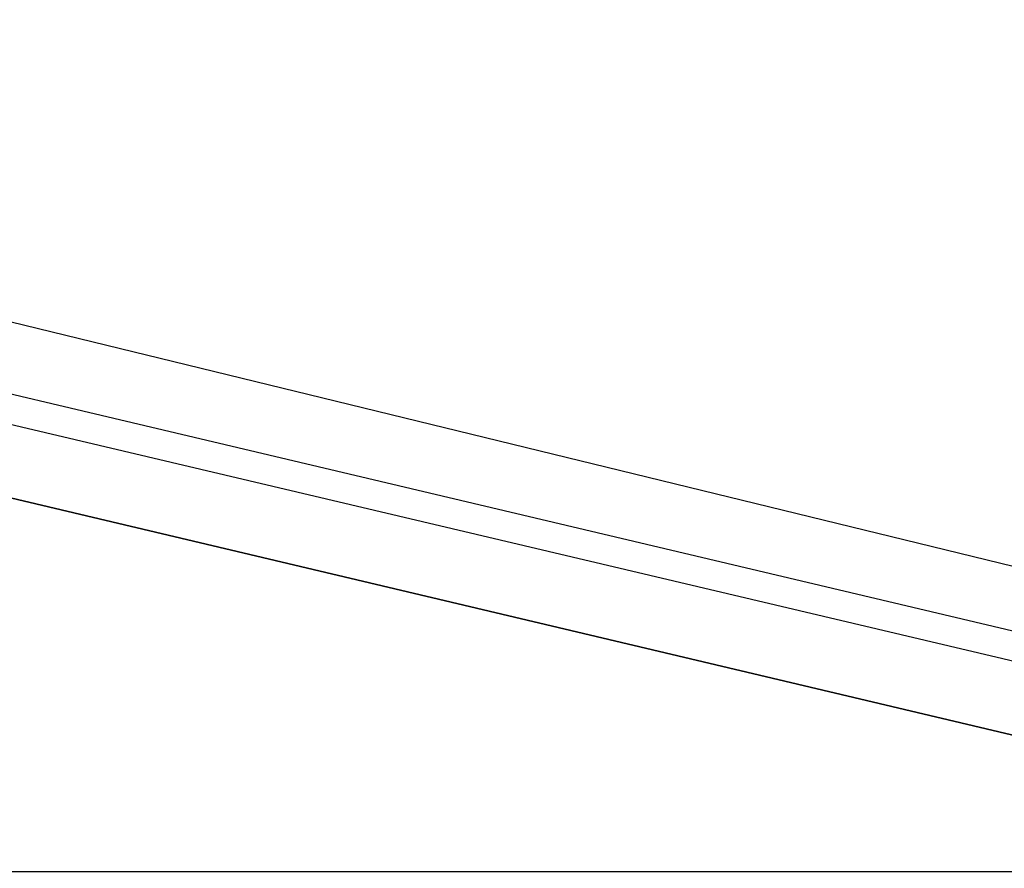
# Model space of a CAD drawing. Header units: feet. Extents: x -79 to 198, y -22 to 181.
# Tile 95 of 256: x 116.94 to 118.76, y 40.89 to 42.46. Entities that reach past the tile are written whole.
import ezdxf

# ---------------------------------------------------------------- set-up
doc = ezdxf.new("R2010")
doc.units = ezdxf.units.FT
for name, color, linetype in [('A-AREA-UNIDAD', 30, 'CONTINUOUS'), ('A-LINEA', 7, 'CONTINUOUS'), ('A-MURO-CONCRETO', 8, 'CONTINUOUS')]:
    doc.layers.add(name, color=color, linetype=linetype)

msp = doc.modelspace()

# ---------------------------------------------------------------- linework, layer by layer
at = {"layer": 'A-AREA-UNIDAD'}
msp.add_lwpolyline([(98.32, 43.8756), (114.24, 40.1956), (114.72, 42.2044), (115.68, 42.2044), (118.96, 41.4044), (119.808, 41.4044), (119.84, 40.32), (119.392, 38.56), (124.96, 37.28), (125.072, 37.0489), (126.592, 39.3956), (128.032, 42.3289), (129.088, 45.1733), (129.84, 48.2133), (130.32, 51.9644), (130.32, 55.6089), (130.048, 58.2044), (129.12, 62.88), (128.88, 65.8489), (128.992, 69.2444), (129.6, 72.8889)], dxfattribs=at)
at = {"layer": 'A-LINEA'}
msp.add_line((119.0667, 41.2044), (114.8933, 42.1911), dxfattribs=at)
for points in [[(114.32, 39.9911), (114.8533, 42.2578), (119.08, 41.2578)], [(114.3067, 39.1111), (119.16, 37.9644), (119.84, 40.8844), (115, 42.0311), (114.3067, 39.1111)]]:
    msp.add_lwpolyline(points, dxfattribs=at)
at = {"layer": 'A-MURO-CONCRETO'}
msp.add_lwpolyline([(115, 42.0311), (119.84, 40.8844), (114.72, 40.8844), (115, 42.0311), (115, 42.0311)], dxfattribs=at)

doc.saveas('drawing.dxf')
